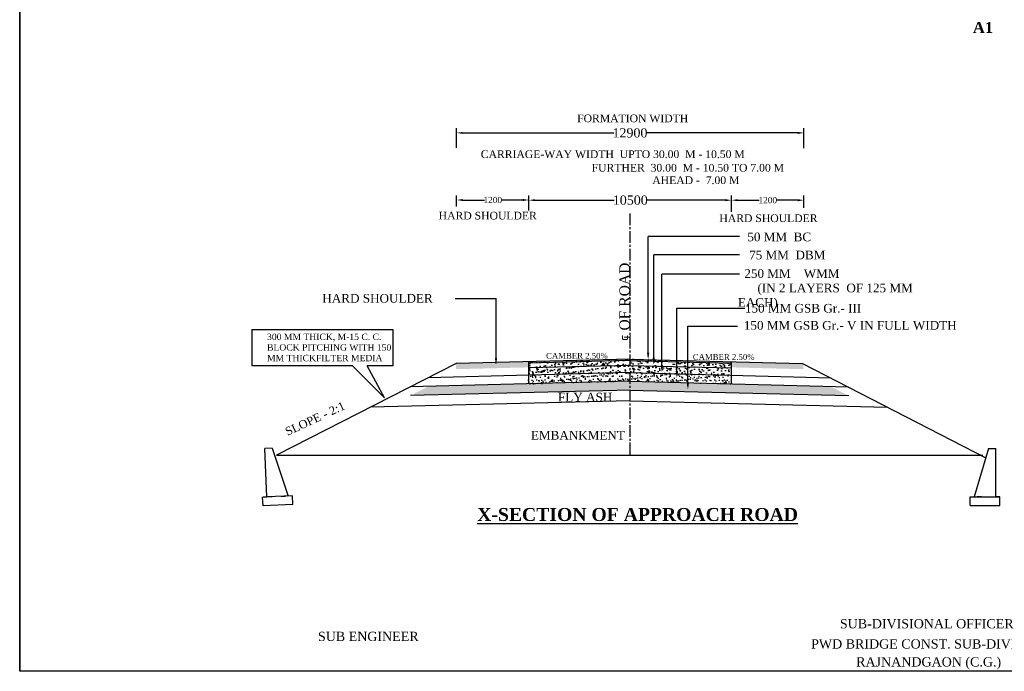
# Model space of a CAD drawing. Header units: millimetres. Extents: x -1995464 to 2763072, y 540154 to 1556955.
# Tile 10 of 24: x 1332583 to 1364471, y 1460104 to 1481225. Entities that reach past the tile are written whole.
import ezdxf

# ---------------------------------------------------------------- set-up
doc = ezdxf.new("R2010")
doc.units = ezdxf.units.MM
doc.header["$MEASUREMENT"] = 0
doc.linetypes.add('CENTER2', pattern=[28.575, 19.05, -3.175, 3.175, -3.175])
doc.styles.get("Standard").update_dxf_attribs({"font": 'times.ttf'})
doc.dimstyles.get("Standard").update_dxf_attribs({"dimtxt": 400, "dimasz": 300, "dimexe": 150, "dimexo": 100, "dimgap": 0.09, "dimtad": 1, "dimtih": 1, "dimtoh": 1, "dimdec": 0, "dimzin": 0, "dimdsep": 46, "dimtxsty": 'Standard', "dimcen": 0.09, "dimadec": 0, "dimazin": 0, "dimtfac": 1, "dimtdec": 0, "dimtofl": 0, "dimtmove": 0, "dimatfit": 3, "dimfxl": 150, "dimtolj": 1, "dimtzin": 0, "dimarcsym": 0})
pattern_1 = [(37.5, (-191301.14, 457244.8), (-6.299336, 192.682377), [0, -152, 0, -170, 0, -162.5]), (7.5, (-191301.14, 457244.8), (176.97767, 282.214607), [0, -82, 0, -137, 0, -52.5]), (327.5, (-191424.14, 457244.8), (311.414186, 0.565905), [0, -50, 0, -180, 0, -235]), (317.5, (-191424.14, 457244.8), (300.61266, 87.767556), [0, -25, 0, -118, 0, -135])]
pattern_2 = [(37.5, (-191294.1, 456963.09), (-5.039469, 154.1459015), [0, -121.6, 0, -136, 0, -130]), (7.5, (-191294.1, 456963.09), (141.582136, 225.771685), [0, -65.6, 0, -109.6, 0, -42]), (327.5, (-191392.5, 456963.09), (249.131349, 0.452724), [0, -40, 0, -144, 0, -188]), (317.5, (-191392.5, 456963.09), (240.490128, 70.214045), [0, -20, 0, -94.4, 0, -108])]

# ---------------------------------------------------------------- blocks, each defined once
blk = doc.blocks.new('*D43')
at = {"color": 0, "lineweight": -2, "ltscale": 2000, "transparency": 16777216}
for p, q in [((1349076, 1475035), (1349076, 1475524)), ((1355638, 1474994), (1355638, 1475524)), ((1349276, 1475374), (1351837, 1475374)), ((1355438, 1475374), (1352877, 1475374))]:
    blk.add_line(p, q, dxfattribs=at)
at = {"color": 0, "lineweight": 25, "ltscale": 2000, "transparency": 16777216}
for points in [[(1349276, 1475408), (1349276, 1475341), (1349076, 1475374)], [(1355438, 1475408), (1355438, 1475341), (1355638, 1475374)]]:
    blk.add_solid(points, dxfattribs=at)
at = {"layer": 'Defpoints', "color": 0, "lineweight": 25, "ltscale": 2000, "transparency": 16777216}
for p in [(1355638, 1475374), (1349076, 1474935), (1355638, 1474894)]:
    blk.add_point(p, dxfattribs=at)
at = {"color": 0, "ltscale": 2000, "transparency": 16777216, "insert": (1352357, 1475374), "char_height": 400, "attachment_point": 5}
blk.add_mtext('\\A1;{\\H0.75x;10500}', dxfattribs=at)
blk = doc.blocks.new('*D44')
at = {"color": 0, "lineweight": -2, "ltscale": 2000, "transparency": 16777216}
for p, q in [((1346732, 1475172), (1346732, 1475530)), ((1349076, 1475035), (1349076, 1475530)), ((1346932, 1475380), (1347631, 1475380)), ((1348876, 1475380), (1348177, 1475380))]:
    blk.add_line(p, q, dxfattribs=at)
at = {"color": 0, "lineweight": 25, "ltscale": 2000, "transparency": 16777216}
for points in [[(1346932, 1475413), (1346932, 1475347), (1346732, 1475380)], [(1348876, 1475413), (1348876, 1475347), (1349076, 1475380)]]:
    blk.add_solid(points, dxfattribs=at)
at = {"layer": 'Defpoints', "color": 0, "lineweight": 25, "ltscale": 2000, "transparency": 16777216}
for p in [(1349076, 1475380), (1346732, 1475072), (1349076, 1474935)]:
    blk.add_point(p, dxfattribs=at)
at = {"color": 0, "ltscale": 2000, "transparency": 16777216, "insert": (1347904, 1475380), "char_height": 400, "attachment_point": 5}
blk.add_mtext('\\A1;{\\H0.5x;1200}', dxfattribs=at)
blk = doc.blocks.new('*D45')
at = {"color": 0, "lineweight": -2, "ltscale": 2000, "transparency": 16777216}
for p, q in [((1355638, 1474994), (1355638, 1475524)), ((1357982, 1475128), (1357982, 1475524)), ((1355838, 1475374), (1356537, 1475374)), ((1357782, 1475374), (1357083, 1475374))]:
    blk.add_line(p, q, dxfattribs=at)
at = {"color": 0, "lineweight": 25, "ltscale": 2000, "transparency": 16777216}
for points in [[(1355838, 1475407), (1355838, 1475340), (1355638, 1475374)], [(1357782, 1475407), (1357782, 1475340), (1357982, 1475374)]]:
    blk.add_solid(points, dxfattribs=at)
at = {"layer": 'Defpoints', "color": 0, "lineweight": 25, "ltscale": 2000, "transparency": 16777216}
for p in [(1357982, 1475374), (1355638, 1474894), (1357982, 1475028)]:
    blk.add_point(p, dxfattribs=at)
at = {"color": 0, "ltscale": 2000, "transparency": 16777216, "insert": (1356810, 1475374), "char_height": 400, "attachment_point": 5}
blk.add_mtext('\\A1;{\\H0.5x;1200}', dxfattribs=at)
blk = doc.blocks.new('*D46')
at = {"color": 0, "lineweight": -2, "ltscale": 2000, "transparency": 16777216}
for p, q in [((1346732, 1477068), (1346732, 1477705)), ((1357982, 1477057), (1357982, 1477705)), ((1346932, 1477555), (1351828, 1477555)), ((1357782, 1477555), (1352867, 1477555))]:
    blk.add_line(p, q, dxfattribs=at)
at = {"color": 0, "lineweight": 25, "ltscale": 2000, "transparency": 16777216}
for points in [[(1346932, 1477589), (1346932, 1477522), (1346732, 1477555)], [(1357782, 1477589), (1357782, 1477522), (1357982, 1477555)]]:
    blk.add_solid(points, dxfattribs=at)
at = {"layer": 'Defpoints', "color": 0, "lineweight": 25, "ltscale": 2000, "transparency": 16777216}
for p in [(1357982, 1477555), (1346732, 1476968), (1357982, 1476957)]:
    blk.add_point(p, dxfattribs=at)
at = {"color": 0, "ltscale": 2000, "transparency": 16777216, "insert": (1352347, 1477555), "char_height": 400, "attachment_point": 5}
blk.add_mtext('\\A1;{\\H0.75x;12900}', dxfattribs=at)

msp = doc.modelspace()

# ---------------------------------------------------------------- hatches: boundary and pattern name
at = {"ltscale": 2000}
h = msp.add_hatch(dxfattribs=at)
h.set_pattern_fill('AR-SAND', color=256, scale=46.875, style=0)
h.set_pattern_definition([(37.5, (-904687.56, 489031.96), (-2.9528137, 90.3198642), [0, -71.25, 0, -79.6875, 0, -76.171875]), (7.5, (-904687.56, 489031.96), (82.958283, 132.288097), [0, -38.4375, 0, -64.21875, 0, -24.609375]), (327.5, (-904745.215, 489031.96), (145.9753998, 0.2652681), [0, -23.4375, 0, -84.375, 0, -110.15625]), (317.5, (-904745.22, 489031.96), (140.9121846, 41.141042), [0, -11.71875, 0, -55.3125, 0, -63.28125])])
h.paths.add_polyline_path([(1349058.2, 1470142.9), (1346714.5, 1470084.3), (1346714.5, 1469896.8), (1349058.2, 1469955.3)])
h.paths.add_polyline_path([(1357964.5, 1470084.3), (1355620.7, 1470142.9), (1355620.7, 1469955.3), (1357964.5, 1469896.8)])
h = msp.add_hatch(color=256, dxfattribs=at)
h.paths.add_polyline_path([(1353699.5, 1470190.9), (1353699.5, 1470144), (1355620.7, 1470096), (1355620.7, 1470142.9)])
h.paths.add_polyline_path([(1352339.5, 1470178), (1352339.5, 1470224.9), (1349058.2, 1470142.9), (1349058.2, 1470096)])
h = msp.add_hatch(dxfattribs=at)
h.set_pattern_fill('AR-CONC', color=256, scale=46.875, style=0)
h.set_pattern_definition([(50, (-904687.56, 489031.96), (336.21571, -29.415063), [35.15625, -386.71875]), (355, (-904687.56, 489031.96), (-65.03969, 352.590063), [28.125, -309.375]), (100.4514, (-904659.54, 489029.5), (271.176273, 323.174785), [29.878214, -328.660365]), (46.1842, (-904687.56, 489125.7), (500.26924, -77.58704), [52.73437, -580.07812]), (96.6356, (-904645.87, 489119.25), (438.12314, 456.61775), [44.81732, -492.99047]), (351.1842, (-904687.56, 489125.7), (438.12279, 456.61809), [42.1875, -464.0625]), (21, (-904640.68, 489102.27), (279.80018, -188.727605), [35.15625, -386.71875]), (326, (-904640.7, 489102.27), (114.05406, 339.914084), [28.125, -309.375]), (71.4514, (-904617.37, 489086.55), (393.854357, 151.18617), [29.878214, -328.660365]), (37.5, (-904687.56, 489031.96), (5.699932, 156.043994), [0, -305.625, 0, -314.0625, 0, -310.546875]), (7.5, (-904687.56, 489031.96), (123.313846, 184.88049), [0, -179.0625, 0, -298.59375, 0, -118.359375]), (327.5, (-904792.09, 489031.96), (250.229267, -10.572596), [0, -117.1875, 0, -365.625, 0, -485.15625]), (317.5, (-904838.97, 489031.96), (273.368517, 46.92421), [0, -152.34375, 0, -242.8125, 0, -344.53125])])
h.paths.add_polyline_path([(1353699.5, 1469984.6), (1352339.5, 1470018.6), (1352339.5, 1469784.2), (1353699.5, 1469750.2)])
h.paths.add_polyline_path([(1355620.7, 1469936.6), (1353699.5, 1469984.6), (1353699.5, 1469750.2), (1355620.7, 1469702.1)])
h.paths.add_polyline_path([(1355620.7, 1470096), (1353699.5, 1470144), (1353699.5, 1469984.6), (1355620.7, 1469936.6)])
h.paths.add_polyline_path([(1353381.9, 1470152), (1352339.5, 1470178), (1352339.5, 1470018.6), (1353381.9, 1469992.6)])
h.paths.add_polyline_path([(1353117.3, 1470205.5), (1352339.5, 1470224.9), (1352339.5, 1470178), (1353117.3, 1470158.6)])
h.paths.add_polyline_path([(1353381.9, 1470198.9), (1353117.3, 1470205.5), (1353117.3, 1470158.6), (1353381.9, 1470152)])
h.paths.add_polyline_path([(1353699.5, 1470190.9), (1353381.9, 1470198.9), (1353381.9, 1470152), (1353699.5, 1470144)])
h.paths.add_polyline_path([(1352339.5, 1470224.9), (1349058.2, 1470142.9), (1349058.2, 1470096), (1352339.5, 1470178)])
h.paths.add_polyline_path([(1352339.5, 1470178), (1349058.2, 1470096), (1349058.2, 1469936.6), (1352339.5, 1470018.6)])
h.paths.add_polyline_path([(1352339.5, 1470018.6), (1349058.2, 1469936.6), (1349058.2, 1469702.1), (1352339.5, 1469784.2)])
h = msp.add_hatch(color=256, dxfattribs=at)
h.paths.add_polyline_path([(1353699.5, 1470190.9), (1353381.9, 1470198.9), (1353381.9, 1470152), (1353699.5, 1470144)])
h.paths.add_polyline_path([(1353381.9, 1470198.9), (1353117.3, 1470205.5), (1353117.3, 1470158.6), (1353381.9, 1470152)])
h.paths.add_polyline_path([(1353117.3, 1470205.5), (1352339.5, 1470224.9), (1352339.5, 1470178), (1353117.3, 1470158.6)])
at = {"lineweight": 25, "ltscale": 2000}
h = msp.add_hatch(dxfattribs=at)
h.set_pattern_fill('AR-SAND', color=1, scale=100, style=0)
h.set_pattern_definition(pattern_1)
h.paths.add_polyline_path([(1352339.5, 1469784.2), (1349058.2, 1469702.1), (1349058.2, 1469420.8), (1352339.5, 1469502.8)])
h = msp.add_hatch(dxfattribs=at)
h.set_pattern_fill('AR-SAND', color=1, scale=100, style=0)
h.set_pattern_definition(pattern_1)
h.paths.add_polyline_path([(1355620.7, 1469702.1), (1352339.5, 1469784.2), (1352339.5, 1469502.8), (1355620.7, 1469420.8)])
h = msp.add_hatch(dxfattribs=at)
h.set_pattern_fill('AR-SAND', color=0, scale=80, style=0)
h.set_pattern_definition(pattern_2)
h.paths.add_polyline_path([(1352346.5, 1469502.5), (1345910.6, 1469341.6), (1345886.9, 1469330.1, -0.2285023), (1345798.7, 1469329.9), (1345401.8, 1469126.6, 0.1936889), (1345477.4, 1469131.8), (1345477.4, 1469131.8, -0.193711), (1345401.8, 1469126.6), (1345366.3, 1469108.5, -0.1703813), (1345341.4, 1469046), (1352346.5, 1469221.1)])
h = msp.add_hatch(dxfattribs=at)
h.set_pattern_fill('AR-SAND', color=0, scale=80, style=0)
h.set_pattern_definition(pattern_2)
h.paths.add_polyline_path([(1358894.6, 1469311.1, -0.1112694), (1358851.2, 1469321.2), (1358810.6, 1469340.9), (1352346.5, 1469502.5), (1352346.5, 1469221.1), (1359402.6, 1469044.7, -0.0192534), (1359398.5, 1469051.4), (1359309.3, 1469097.4, -0.1234308), (1359261, 1469107.4), (1359261, 1469107.4, 0.1234092), (1359309.3, 1469097.4)])

# ---------------------------------------------------------------- linework, layer by layer
at = {"color": 0, "lineweight": 25, "ltscale": 2000}
for p, q in [((1332582.9, 1460103.9), (1332582.9, 1502103.9)), ((1343356, 1470003.2), (1344399.7, 1468969.9)), ((1344399.7, 1468969.9), (1343836.3, 1470003.2)), ((1391982.9, 1460103.9), (1332582.9, 1460103.9))]:
    msp.add_line(p, q, dxfattribs=at)
at = {"color": 1, "lineweight": 25, "ltscale": 2000}
for p in [(1332582.9, 1502103.9), (1391982.9, 1460103.9)]:
    msp.add_line(p, (1332582.9, 1460103.9), dxfattribs=at)
at = {"linetype": 'CENTER2', "ltscale": 20}
msp.add_line((1352339.5, 1474945.5), (1352339.5, 1467107.2), dxfattribs=at)
for p, q in [((1352937.3, 1470322), (1352937.3, 1474192.9)), ((1355896, 1474192.9), (1352937.3, 1474192.9)), ((1353117.3, 1470158.1), (1353117.3, 1473606.6)), ((1355896, 1473606.6), (1353117.3, 1473606.6)), ((1353381.9, 1469917), (1353381.9, 1472981.3)), ((1355896, 1472981.3), (1353381.9, 1472981.3)), ((1346687.1, 1472184.2), (1348009.1, 1472184.2)), ((1348009.1, 1470148.7), (1348009.1, 1472184.2)), ((1340105.1, 1471179.5), (1340105.1, 1470003.2)), ((1340105.1, 1471179.5), (1344666.4, 1471179.5)), ((1344666.4, 1471179.5), (1344666.4, 1470003.2)), ((1343356, 1470003.2), (1340100.3, 1470003.2)), ((1344666.4, 1470003.2), (1343836.3, 1470003.2))]:
    msp.add_line(p, q)
at = {"ltscale": 2000}
for p, q in [((1353865.8, 1469722.5), (1353865.8, 1471872.3)), ((1353865.8, 1471872.3), (1356063.4, 1471872.3)), ((1354224.1, 1469357.8), (1354224.1, 1471287.4)), ((1354224.1, 1471287.4), (1355830.3, 1471287.4)), ((1346714.5, 1470084.3), (1340902, 1467107.2)), ((1352339.5, 1470224.9), (1346714.5, 1470084.3)), ((1352340.6, 1470178.1), (1349058.2, 1470096)), ((1349058.2, 1470142.9), (1349058.2, 1469420.8)), ((1352338.3, 1470178.1), (1355620.7, 1470096)), ((1352339.5, 1470224.9), (1357932.2, 1470085.1)), ((1355620.7, 1470142.9), (1355620.7, 1469420.8)), ((1357932.2, 1470085.1), (1363873.2, 1467023.5)), ((1352350.5, 1469784.4), (1345809.8, 1469620.9)), ((1352344.6, 1470018.8), (1349058.2, 1469936.6)), ((1352328.5, 1469784.4), (1358858.5, 1469621.2)), ((1352334.3, 1470018.8), (1355620.7, 1469936.6)), ((1352357.5, 1469503.3), (1345232.3, 1469325.2)), ((1352321.4, 1469503.3), (1359429.2, 1469325.6)), ((1352364.6, 1469221.6), (1345239.3, 1469043.4)), ((1352328.5, 1469221.6), (1359436.2, 1469043.9)), ((1352339.5, 1468874.3), (1343942.1, 1468664.3)), ((1352339.5, 1468874.3), (1360686.8, 1468665.6)), ((1340754.7, 1467332.1), (1340524.2, 1467322.4)), ((1340589.9, 1465755), (1340524.2, 1467322.4)), ((1340754.7, 1467332.1), (1341281.4, 1465784)), ((1363961.4, 1467323.4), (1363500, 1465754.5)), ((1363961.4, 1467323.4), (1364192.1, 1467323.4)), ((1364192.1, 1465754.5), (1364192.1, 1467323.4)), ((1340902, 1467107.2), (1363777, 1467107.2)), ((1340451.6, 1465749.2), (1340589.9, 1465755)), ((1340463.2, 1465472.5), (1340451.6, 1465749.2)), ((1340761.1, 1465762.1), (1340472.5, 1465750)), ((1341419.7, 1465789.8), (1340589.9, 1465755)), ((1341050.9, 1465774.3), (1341189.2, 1465780.1)), ((1341431.3, 1465513.1), (1341419.7, 1465789.8)), ((1363361.6, 1465477.7), (1363361.6, 1465754.5)), ((1363361.6, 1465754.5), (1364192.1, 1465754.5)), ((1363730.7, 1465754.5), (1363592.3, 1465754.5)), ((1364020.7, 1465754.5), (1364309.6, 1465754.5)), ((1364330.6, 1465754.5), (1364192.1, 1465754.5)), ((1364330.6, 1465477.7), (1364330.6, 1465754.5)), ((1341431.3, 1465513.1), (1340463.2, 1465472.5)), ((1363361.6, 1465477.7), (1364330.6, 1465477.7))]:
    msp.add_line(p, q, dxfattribs=at)
for points in [[(1352975.2, 1470434.1), (1352936.8, 1470203.4), (1352898.3, 1470434.1)], [(1348047.5, 1470264), (1348009.1, 1470033.3), (1347970.6, 1470264)], [(1353155.7, 1470273.4), (1353117.3, 1470042.8), (1353078.8, 1470273.4)], [(1353136.5, 1470158.1), (1353117.3, 1470042.8), (1353098, 1470158.1)], [(1353420.3, 1470032.4), (1353381.9, 1469801.7), (1353343.5, 1470032.4)], [(1353401.1, 1469917), (1353381.9, 1469801.7), (1353362.7, 1469917)], [(1353904.3, 1469837.9), (1353865.8, 1469607.2), (1353827.4, 1469837.9)], [(1354262.6, 1469473.1), (1354224.1, 1469242.5), (1354185.7, 1469473.1)]]:
    msp.add_solid(points, dxfattribs=at)

# ---------------------------------------------------------------- texts
for s, insert, char_height, width, attachment_point in [('{\\fTimes New Roman|b1|i0|c0|p18;A1}', (1363782.2, 1481150.9), 356, 30557.583, 2), ('300 MM THICK, M-15 C. C. BLOCK PITCHING WITH 150 MM THICKFILTER MEDIA', (1340594.4, 1471049), 206.25, 4400.878, 1), ('SUB-DIVISIONAL OFFICER', (1361959.5, 1461797.4), 300, 9491.788, 2), ('SUB ENGINEER ', (1343873, 1461386.8), 300, 9491.788, 2), ('PWD BRIDGE CONST. SUB-DIVISION', (1362052.9, 1461142.2), 300, 9491.788, 2), ('RAJNANDGAON (C.G.)', (1362021.2, 1460560.1), 300, 9491.788, 2)]:
    msp.add_mtext(s, dxfattribs=dict(insert=insert, char_height=char_height, width=width, attachment_point=attachment_point))
for s, insert, char_height, width, attachment_point in [('FORMATION WIDTH', (1352435.4, 1478151.2), 250, 6949.356, 2), ('CARRIAGE-WAY WIDTH  UPTO 30.00  M - 10.50 M ', (1351790.3, 1476990.5), 250, 10225.936, 2), ('FURTHER  30.00  M - 10.50 TO 7.00 M ', (1354222.3, 1476550.3), 250, 10225.936, 2), ('AHEAD -  7.00 M ', (1354481.8, 1476147.6), 250, 10225.936, 2), (' HARD SHOULDER', (1347695.4, 1474998.8), 250, 6949.356, 2), (' HARD SHOULDER', (1356785.9, 1474914.7), 250, 6949.356, 2), ('50 MM  BC', (1357182.4, 1474324.4), 281.25, 10956.385, 2), ('75 MM  DBM', (1357441.5, 1473738.1), 281.25, 10956.385, 2), ('  250 MM    WMM                                       (IN 2 LAYERS  OF 125 MM EACH)', (1355839.7, 1473138.1), 281.25, 6732.648, 1), (' HARD SHOULDER', (1344119.2, 1472334.7), 281.25, 10956.385, 2), ('150 MM GSB Gr.- III', (1357954.2, 1472012.8), 281.25, 10956.385, 2), ('150 MM GSB Gr.- V IN FULL WIDTH', (1359482.1, 1471457.6), 281.25, 10956.385, 2), ('CAMBER 2.50%', (1350629.3, 1470424.8), 187.5, 10956.385, 2), ('CAMBER 2.50%', (1355382.1, 1470386), 187.5, 10956.385, 2), ('FLY ASH', (1350896.2, 1469132.8), 281.25, 10956.385, 2), ('EMBANKMENT', (1350661, 1467896), 281.25, 10956.385, 2)]:
    msp.add_mtext(s, dxfattribs=dict(at, insert=insert, char_height=char_height, width=width, attachment_point=attachment_point))
at = {"attachment_point": 2}
for s, insert, char_height, width, rotation in [('{\\fISOCPEUR|b0|i0|c0|p34;℄} OF ROAD', (1352005.2, 1472080.6), 333.75, 3829.769, 90), ('SLOPE - 2:1', (1342090.6, 1468416.1), 266.968, 2527.619, 25)]:
    msp.add_mtext(s, dxfattribs=dict(at, insert=insert, char_height=char_height, width=width, rotation=rotation))
at = {"color": 0, "insert": (1352594.3, 1465398.4), "char_height": 421.875, "width": 10511.847, "attachment_point": 2}
msp.add_mtext('{\\fTimes New Roman|b1|i0|c0|p18;\\LX-SECTION OF APPROACH ROAD}', dxfattribs=at)

# ---------------------------------------------------------------- dimensions: what is measured, and where the dimension line sits
at = {"ltscale": 2000}
dim = msp.add_linear_dim(base=(1357982.1, 1477555.2), p1=(1346732.1, 1476968.5), p2=(1357982.1, 1476957.4), text='{\\H0.75x;12900}', dimstyle='Standard', override={"dimasz": 200, "dimtad": 0, "dimtih": 0, "dimtoh": 0}, dxfattribs=at)
dim.commit()
dim.dimension.update_dxf_attribs({"geometry": '*D46', "text_midpoint": (1352347.5, 1477555.2), "dimtype": 160})
for base, p1, p2, text, picture, middle in [((1349075.8, 1475379.9), (1346732.1, 1475072.5), (1349075.8, 1474934.9), '{\\H0.5x;1200}', '*D44', (1347904, 1475379.9)), ((1355638.3, 1475374.4), (1349075.8, 1474934.9), (1355638.3, 1474894.5), '{\\H0.75x;10500}', '*D43', (1352357.1, 1475374.4)), ((1357982.1, 1475373.6), (1355638.3, 1474894.5), (1357982.1, 1475028), '{\\H0.5x;1200}', '*D45', (1356810.2, 1475373.6))]:
    dim = msp.add_linear_dim(base=base, p1=p1, p2=p2, text=text, dimstyle='Standard', override={"dimasz": 200, "dimtad": 0, "dimtih": 0, "dimtoh": 0}, dxfattribs=at)
    dim.commit()
    dim.dimension.update_dxf_attribs({"geometry": picture, "text_midpoint": middle})

doc.saveas('drawing.dxf')
